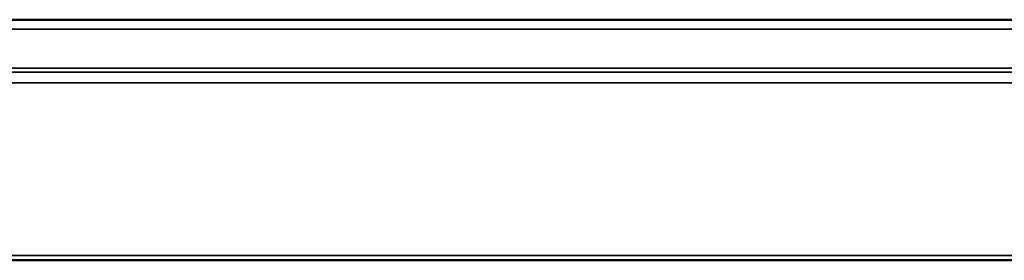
# Model space of a CAD drawing. Header units: millimetres. Extents: x 1077 to 6824, y 2445 to 4712.
# Tile 3 of 15: x 4153 to 4634, y 3077 to 3195. Entities that reach past the tile are written whole.
import ezdxf

# ---------------------------------------------------------------- set-up
doc = ezdxf.new("R2010")
doc.units = ezdxf.units.MM
doc.layers.add('Visibile (ISO)', color=7, linetype='Continuous', lineweight=50)
doc.layers.add('Visibile sottile (ISO)', color=7, linetype='Continuous', lineweight=35)

msp = doc.modelspace()

# ---------------------------------------------------------------- linework, layer by layer
at = {"layer": 'Visibile (ISO)'}
for p, q in [((3190, 3194.72), (4790, 3194.72)), ((4823.56, 3077.09), (3156.44, 3077.09))]:
    msp.add_line(p, q, dxfattribs=at)
at = {"layer": 'Visibile sottile (ISO)'}
for p, q in [((4790, 3190.15), (3190, 3190.15)), ((3190, 3171.02), (4790, 3171.02)), ((3190, 3169), (4790, 3169)), ((3190, 3163.88), (4790, 3163.88)), ((4823.56, 3079.42), (3156.44, 3079.42))]:
    msp.add_line(p, q, dxfattribs=at)

doc.saveas('drawing.dxf')
